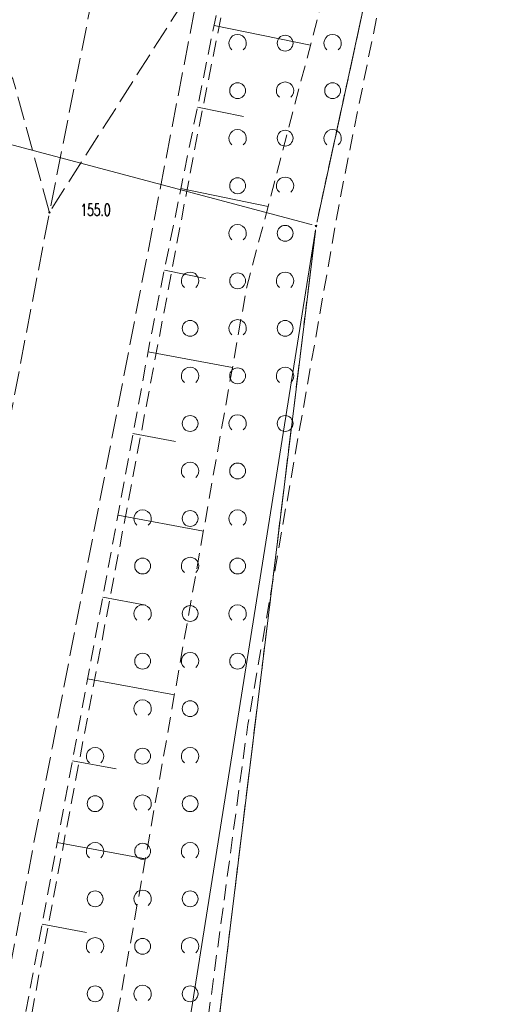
# Model space of a CAD drawing. Header units: metres. Extents: x 6434458 to 6462360, y 5631591 to 5655284.
# Tile 15 of 34: x 6443597 to 6443629, y 5639083 to 5639145. Entities that reach past the tile are written whole.
import ezdxf
from ezdxf.enums import TextEntityAlignment as Align

# ---------------------------------------------------------------- set-up
doc = ezdxf.new("R2010")
doc.units = ezdxf.units.M
doc.set_wipeout_variables(frame=1)
for name, pattern in [('L_0_02', [0]), ('L_0_03', [1, 0.5, -0.5]), ('L_0_04', [1.5, 1, -0.5]), ('L_0_06', [2, 1.5, -0.5])]:
    doc.linetypes.add(name, pattern=pattern)
doc.layers.get('0').update_dxf_attribs({"linetype": 'CONTINUOUS', "lineweight": 18})
doc.layers.get('Defpoints').update_dxf_attribs({"linetype": 'CONTINUOUS'})
for name, color, linetype, lineweight in [('EGB_DzialkaEwidencyjna', 7, 'L_0_02', 18), ('EGB_KonturKlasyfikacyjny', 96, 'L_0_06', 18), ('EGB_KonturUzytkuGruntowego', 96, 'L_0_03', 18), ('EGB_PunktGraniczny', 7, 'CONTINUOUS', 18), ('EL- OPISY_RURY', 192, 'CONTINUOUS', 13), ('KR_ObiektKarto', 7, 'CONTINUOUS', 18), ('OT_Komunikacja', 7, 'CONTINUOUS', 18), ('OT_Rzedna', 7, 'CONTINUOUS', 18), ('OT_Skarpa', 7, 'CONTINUOUS', 18), ('OT_ZagospodarowanieTerenu', 7, 'CONTINUOUS', 18)]:
    doc.layers.add(name, color=color, linetype=linetype, lineweight=lineweight)
doc.styles.add('GW_OPISY', font='romans.shx', dxfattribs={"width": 0.85})
doc.styles.get("Standard").update_dxf_attribs({"font": 'simplex.shx'})
doc.dimstyles.new('GW_WYMIAR', dxfattribs={"dimtxt": 1, "dimasz": 0.8, "dimexe": 0.2, "dimexo": 0.3, "dimgap": 0.3, "dimtad": 1, "dimtxsty": 'GW_OPISY', "dimcen": 2.5, "dimclrd": 256, "dimclre": 256, "dimadec": 0, "dimazin": 0, "dimtfac": 1, "dimtmove": 0, "dimatfit": 3, "dimfxl": 1, "dimtfill": 1, "dimtfillclr": 2, "dimlwd": -1, "dimlwe": 18, "dimarcsym": 0})

# ---------------------------------------------------------------- blocks, each defined once
blk = doc.blocks.new('L_0_02_2')
at = {"color": 0}
blk.add_point((0, 0), dxfattribs=at)
blk = doc.blocks.new('L_0_02_1')
at = {"color": 0}
blk.add_point((0, 0), dxfattribs=at)
blk = doc.blocks.new('OTZZ_2')
at = {"color": 0, "linetype": 'Continuous', "lineweight": 18}
blk.add_circle((0, 0), 1, dxfattribs=at)
blk = doc.blocks.new('OTZK_1')
at = {"color": 0, "linetype": 'Continuous', "lineweight": 18}
blk.add_arc((0, 0), 1.1, 311.1859, 228.8141, dxfattribs=at)
blk = doc.blocks.new('EGPG_N')
at = {"color": 0, "linetype": 'Continuous', "lineweight": 13}
blk.add_wipeout([(0, -0.5), (0.25, -0.43), (0.43, -0.25), (0.5, 0), (0.43, 0.25), (0.25, 0.43), (0, 0.5), (-0.25, 0.43), (-0.43, 0.25), (-0.5, 0), (-0.43, -0.25), (-0.25, -0.43)], dxfattribs=at)
at = {"linetype": 'Continuous', "lineweight": 13}
blk.add_hatch(color=0, dxfattribs=at).paths.add_polyline_path([(0, -0.1, 1), (0, 0.1, 1)])
at = {"color": 0, "linetype": 'Continuous', "lineweight": 13}
blk.add_circle((0, 0), 0.1, dxfattribs=at)
blk = doc.blocks.new('OTRN')
at = {"linetype": 'Continuous', "lineweight": 13}
blk.add_hatch(color=0, dxfattribs=at).paths.add_polyline_path([(0, -0.09, 1), (0, 0.09, 1)])
at = {"color": 0, "linetype": 'Continuous', "lineweight": 13}
blk.add_circle((0, 0), 0.0906, dxfattribs=at)
blk = doc.blocks.new('*D45')
at = {"layer": 'Defpoints', "color": 0, "transparency": 16777216}
for p in [(6443588.655, 5639163.732), (6443582.956, 5639143.339)]:
    blk.add_point(p, dxfattribs=at)
at = {"layer": 'EL- OPISY_RURY', "lineweight": 18, "transparency": 16777216}
for p, q in [((6443588.944, 5639163.651), (6443597.728, 5639161.197)), ((6443583.245, 5639143.259), (6443592.029, 5639140.804))]:
    blk.add_line(p, q, dxfattribs=at)
at = {"layer": 'EL- OPISY_RURY', "transparency": 16777216}
blk.add_line((6443597.32, 5639160.48), (6443592.052, 5639141.628), dxfattribs=at)
for points in [[(6443597.192, 5639160.516), (6443597.449, 5639160.444), (6443597.536, 5639161.25)], [(6443591.924, 5639141.664), (6443592.181, 5639141.592), (6443591.837, 5639140.858)]]:
    blk.add_solid(points, dxfattribs=at)
at = {"layer": 'EL- OPISY_RURY', "color": 0, "transparency": 16777216, "insert": (6443593.113, 5639151.494), "char_height": 1, "attachment_point": 5, "rotation": 74.38667, "style": 'GW_OPISY', "bg_fill": 3, "box_fill_scale": 1.1, "bg_fill_color": 256, "bg_fill_true_color": 13158600, "bg_fill_transparency": 0}
blk.add_mtext('proj. rura osłonowa SRS%%c160mm, \\PL=22m', dxfattribs=at)
at = {"layer": 'Defpoints', "color": 0, "transparency": 16777216}
blk.add_point((6443591.837, 5639140.858), dxfattribs=at)

msp = doc.modelspace()

# ---------------------------------------------------------------- linework, layer by layer
at = {"layer": 'EGB_DzialkaEwidencyjna', "linetype": 'CONTINUOUS', "lineweight": 18}
for p, q in [((6443616.2, 5639132.18), (6443632.14, 5639205.47)), ((6443590.05, 5639139.14), (6443616.2, 5639132.18)), ((6443616.2, 5639132.18), (6443587.4, 5638951.4)), ((6443587.4, 5638951.4), (6443616.2, 5639132.18)), ((6443616.2, 5639132.18), (6443607.59, 5639061.84)), ((6443607.59, 5639061.84), (6443616.2, 5639132.18))]:
    msp.add_line(p, q, dxfattribs=at)
at = {"layer": 'EGB_KonturKlasyfikacyjny', "color": 82, "linetype": 'L_0_06', "lineweight": 18, "flags": 128}
msp.add_lwpolyline([(6443616.2, 5639132.18), (6443632.14, 5639205.47), (6443695.83, 5639191.76), (6443736.6, 5639182.65), (6443753.61, 5639178.86), (6443696.66, 5639134.84), (6443759.82, 5639053.87), (6443913.11, 5639008.96), (6443931.4, 5638974.69), (6443953.54, 5639043.79), (6443977.28, 5638950.26), (6444054.75, 5638927.18), (6444047.29, 5638898.77), (6444038.99, 5638868.48), (6444016.08, 5638793.06), (6443976.43, 5638806.2), (6443963.31, 5638764.72), (6443939.13, 5638781.18), (6443881.03, 5638820.85), (6443817.59, 5638862.75), (6443759.45, 5638901.15), (6443701.55, 5638935.78), (6443683.05, 5638947.72), (6443674.72, 5638952.38), (6443652.8, 5638984.07), (6443611.25, 5639043.89), (6443607.59, 5639061.84)], close=True, dxfattribs=at)
at = {"layer": 'EGB_KonturUzytkuGruntowego', "color": 96, "linetype": 'L_0_03', "lineweight": 18, "flags": 128}
for points in [[(6443616.2, 5639132.18), (6443632.14, 5639205.47), (6443695.83, 5639191.76), (6443736.6, 5639182.65), (6443753.61, 5639178.86), (6443696.66, 5639134.84), (6443759.82, 5639053.87), (6443913.11, 5639008.96), (6443931.4, 5638974.69), (6443953.54, 5639043.79), (6443977.28, 5638950.26), (6444054.75, 5638927.18), (6444047.29, 5638898.77), (6444038.99, 5638868.48), (6444016.08, 5638793.06), (6443976.43, 5638806.2), (6443963.31, 5638764.72), (6443939.13, 5638781.18), (6443881.03, 5638820.85), (6443817.59, 5638862.75), (6443759.45, 5638901.15), (6443701.55, 5638935.78), (6443683.05, 5638947.72), (6443674.72, 5638952.38), (6443652.8, 5638984.07), (6443611.25, 5639043.89), (6443607.59, 5639061.84)], [(6443607.59, 5639061.84), (6443611.25, 5639043.89), (6443616.62, 5639033.01), (6443626.36, 5639017.57), (6443652, 5638980.2), (6443674.72, 5638952.38), (6443683.05, 5638947.72), (6443701.55, 5638935.78), (6443759.45, 5638901.15), (6443817.59, 5638862.75), (6443881.03, 5638820.85), (6443939.13, 5638781.18), (6443963.31, 5638764.72), (6443999.9, 5638739.81), (6444016.08, 5638793.06), (6444038.99, 5638868.48), (6444047.29, 5638898.77), (6444054.75, 5638927.18), (6444094.07, 5639068.78), (6444102.68, 5639099.78), (6444053.63, 5639111.7), (6444014.49, 5639121.21), (6443952.29, 5639134.57), (6443882.88, 5639150.76), (6443817.74, 5639165.77), (6443756.31, 5639178.26), (6443753.61, 5639178.86), (6443736.6, 5639182.65), (6443695.83, 5639191.76), (6443632.14, 5639205.47), (6443616.2, 5639132.18)]]:
    msp.add_lwpolyline(points, close=True, dxfattribs=at)
at = {"layer": 'EGB_PunktGraniczny'}
msp.add_point((6443616.2, 5639132.18), dxfattribs=at)
at = {"layer": 'KR_ObiektKarto', "linetype": 'Continuous', "lineweight": 18, "flags": 128}
for points in [[(6443609.756, 5639144.824), (6443615.846, 5639143.586)], [(6443608.71, 5639139.679), (6443611.609, 5639139.09)], [(6443607.665, 5639134.535), (6443613.168, 5639133.416)], [(6443606.619, 5639129.39), (6443609.224, 5639128.86)], [(6443605.595, 5639124.241), (6443610.92, 5639123.254)], [(6443604.639, 5639119.078), (6443607.321, 5639118.581)], [(6443603.682, 5639113.916), (6443609.087, 5639112.915)], [(6443602.726, 5639108.754), (6443605.448, 5639108.25)], [(6443601.769, 5639103.592), (6443607.254, 5639102.576)], [(6443600.812, 5639098.43), (6443603.575, 5639097.918)], [(6443599.856, 5639093.268), (6443605.421, 5639092.237)], [(6443598.899, 5639088.106), (6443601.7, 5639087.587)]]:
    msp.add_lwpolyline(points, dxfattribs=at)
at = {"layer": 'OT_Komunikacja', "color": 7, "linetype": 'L_0_06', "lineweight": 18, "flags": 128}
for points in [[(6443609.92, 5639185.18), (6443609.51, 5639186.44), (6443608.96, 5639187.84), (6443608.33, 5639189.26), (6443607.3, 5639191.28), (6443606.09, 5639193.2), (6443605.25, 5639194.48), (6443604.3, 5639195.7), (6443602.64, 5639197.28), (6443601.43, 5639198.26), (6443599.47, 5639199.46), (6443597.98, 5639200.09), (6443586.86, 5639202.75), (6443584.58, 5639203.12), (6443583.06, 5639203.26), (6443581.54, 5639203.19), (6443580, 5639202.97), (6443577.77, 5639202.36), (6443576.36, 5639201.83), (6443574.99, 5639201.11), (6443573.14, 5639199.72), (6443571.99, 5639198.68), (6443570.56, 5639196.9), (6443569.37, 5639194.9), (6443568.84, 5639193.47), (6443568.39, 5639191.98), (6443564.77, 5639177.07), (6443564.57, 5639175.59), (6443564.58, 5639174.07), (6443564.72, 5639172.53), (6443565.05, 5639171.02), (6443565.52, 5639169.55), (6443566.14, 5639168.13), (6443566.92, 5639166.77), (6443567.8, 5639165.54), (6443568.81, 5639164.37), (6443569.92, 5639163.33), (6443571.21, 5639162.46), (6443572.52, 5639161.63), (6443573.89, 5639161.02), (6443575.37, 5639160.55), (6443587.25, 5639157.76), (6443588.76, 5639157.58), (6443590.26, 5639157.45), (6443591.78, 5639157.54), (6443593.29, 5639157.81), (6443594.77, 5639158.28), (6443596.2, 5639158.82), (6443597.57, 5639159.53), (6443598.88, 5639160.42), (6443600.02, 5639161.39), (6443601.09, 5639162.46), (6443602.64, 5639164.1), (6443604.4, 5639166.14), (6443606.36, 5639168.65), (6443606.46, 5639168.64), (6443599.36, 5639133.03), (6443597.06, 5639141.46), (6443593.1, 5639147.63), (6443587.49, 5639150.83), (6443550.76, 5639159.21), (6443551.43, 5639161.99), (6443546.94, 5639163.05), (6443546.6, 5639161.5), (6443537, 5639163.24), (6443535.13, 5639166.3), (6443535.6, 5639168.58), (6443538.26, 5639179.99), (6443541.27, 5639179.33), (6443541.61, 5639179.27), (6443541.95, 5639179.25), (6443542.29, 5639179.27), (6443542.63, 5639179.33), (6443542.95, 5639179.43), (6443543.27, 5639179.56), (6443543.57, 5639179.72), (6443543.85, 5639179.92), (6443544.1, 5639180.15), (6443544.33, 5639180.4), (6443544.53, 5639180.68), (6443544.69, 5639180.98), (6443544.83, 5639181.29), (6443544.92, 5639181.62), (6443552.88, 5639217.26), (6443553.89, 5639217.12), (6443557.25, 5639216.34), (6443597.68, 5639206.87), (6443599.19, 5639206.66), (6443600.72, 5639206.53), (6443602.28, 5639206.56), (6443603.8, 5639206.78), (6443605.32, 5639207.15), (6443606.74, 5639207.66), (6443608.16, 5639208.32), (6443609.5, 5639209.01), (6443611.47, 5639210.23), (6443612.68, 5639211.15), (6443613.87, 5639212.15), (6443614.89, 5639213.29), (6443615.8, 5639214.56), (6443616.81, 5639216.28), (6443617.04, 5639216.68), (6443609.98, 5639184.99)], [(6443597.23, 5639014.66), (6443593.64, 5639020.53), (6443587.28, 5639033.26), (6443580.69, 5639035.01), (6443589.5, 5639081.53), (6443599.36, 5639133.03), (6443608.98, 5639148.13), (6443599.55, 5639099.33), (6443594.03, 5639070.54), (6443593.23, 5639064.34), (6443592.42, 5639044.74), (6443596.84, 5639034.25), (6443606.49, 5639019.92)]]:
    msp.add_lwpolyline(points, close=True, dxfattribs=at)
at = {"layer": 'OT_Skarpa', "color": 7, "linetype": 'L_0_04', "lineweight": 18, "flags": 128}
msp.add_lwpolyline([(6443734.64, 5638867.35), (6443743.79, 5638856.28), (6443752.96, 5638841.58), (6443731.07, 5638868.06), (6443703.17, 5638902.21), (6443657.46, 5638958.73), (6443615.25, 5639009.69), (6443610.43, 5639015.95), (6443605.18, 5639024.28), (6443599.57, 5639035.88), (6443595.39, 5639055.02), (6443595.72, 5639070.95), (6443605.84, 5639125.56), (6443614.59, 5639168.6), (6443619.77, 5639194.09), (6443630.55, 5639205.02), (6443616.54, 5639146.22), (6443611.8, 5639128.22), (6443604.64, 5639087.83), (6443601.17, 5639068.86), (6443602.95, 5639050.91), (6443606, 5639036.82), (6443620.99, 5639014.37), (6443640.32, 5638990.91), (6443668.71, 5638953.6), (6443689.88, 5638925.59), (6443707.78, 5638902.08)], close=True, dxfattribs=at)
at = {"layer": 'OT_ZagospodarowanieTerenu', "color": 7, "linetype": 'L_0_04', "lineweight": 18, "flags": 128}
msp.add_lwpolyline([(6443718.93, 5638879.98), (6443708.94, 5638889.59), (6443701.07, 5638897), (6443693.88, 5638905.04), (6443692.78, 5638910.41), (6443671.52, 5638937.8), (6443666.45, 5638946.21), (6443656.61, 5638958.54), (6443649.72, 5638964.32), (6443647.62, 5638966.83), (6443632.06, 5638986.06), (6443629.22, 5638989.57), (6443613.76, 5639009.14), (6443596.84, 5639034.25), (6443592.42, 5639044.74), (6443594.78, 5639064), (6443599.6, 5639089.7), (6443608.63, 5639137.52), (6443615.61, 5639172.53), (6443620.25, 5639193.83), (6443632.64, 5639204.54), (6443625.48, 5639172.35), (6443617.72, 5639133.92), (6443611.89, 5639100.71), (6443608.58, 5639076.23), (6443608.94, 5639054.39), (6443612.13, 5639038.69), (6443686.01, 5638935.87), (6443711.45, 5638913.37), (6443745.87, 5638891.53), (6443745.63, 5638865.42), (6443742.14, 5638856.15), (6443737.36, 5638857.13)], close=True, dxfattribs=at)

# ---------------------------------------------------------------- block references
at = {"layer": 'EGB_DzialkaEwidencyjna', "color": 7, "linetype": 'Continuous', "xscale": 0.5, "yscale": 0.5, "zscale": 0.5}
for name, rotation in [('L_0_02_2', 77.73000000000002), ('L_0_02_1', 165.1), ('L_0_02_2', 165.1), ('L_0_02_1', 260.95), ('L_0_02_2', 260.95), ('L_0_02_1', 263.02), ('L_0_02_2', 263.02), ('L_0_02_1', 77.73000000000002)]:
    msp.add_blockref(name, (6443616.2, 5639132.18), dxfattribs=dict(at, rotation=rotation))
at = {"layer": 'KR_ObiektKarto', "linetype": 'Continuous', "xscale": 0.5, "yscale": 0.5, "zscale": 0.5}
for name, p in [('OTZK_1', (6443611.245, 5639143.715)), ('OTZZ_2', (6443614.245, 5639143.715)), ('OTZK_1', (6443617.245, 5639143.715)), ('OTZZ_2', (6443611.245, 5639140.715)), ('OTZK_1', (6443614.245, 5639140.715)), ('OTZZ_2', (6443617.245, 5639140.715)), ('OTZK_1', (6443611.245, 5639137.715)), ('OTZZ_2', (6443614.245, 5639137.715)), ('OTZK_1', (6443617.245, 5639137.715)), ('OTZZ_2', (6443611.245, 5639134.715)), ('OTZK_1', (6443614.245, 5639134.715)), ('OTZK_1', (6443611.245, 5639131.715)), ('OTZZ_2', (6443614.245, 5639131.715)), ('OTZK_1', (6443608.245, 5639128.715)), ('OTZZ_2', (6443611.245, 5639128.715)), ('OTZK_1', (6443614.245, 5639128.715)), ('OTZK_1', (6443611.245, 5639125.715)), ('OTZZ_2', (6443608.245, 5639125.715)), ('OTZZ_2', (6443614.245, 5639125.715)), ('OTZK_1', (6443608.245, 5639122.715)), ('OTZZ_2', (6443611.245, 5639122.715)), ('OTZK_1', (6443614.245, 5639122.715)), ('OTZZ_2', (6443608.245, 5639119.715)), ('OTZK_1', (6443611.245, 5639119.715)), ('OTZZ_2', (6443614.245, 5639119.715)), ('OTZK_1', (6443608.245, 5639116.715)), ('OTZZ_2', (6443611.245, 5639116.715)), ('OTZK_1', (6443605.245, 5639113.715)), ('OTZZ_2', (6443608.245, 5639113.715)), ('OTZK_1', (6443611.245, 5639113.715)), ('OTZZ_2', (6443605.245, 5639110.715)), ('OTZK_1', (6443608.245, 5639110.715)), ('OTZZ_2', (6443611.245, 5639110.715)), ('OTZK_1', (6443605.245, 5639107.715)), ('OTZK_1', (6443611.245, 5639107.715)), ('OTZZ_2', (6443608.245, 5639107.715)), ('OTZZ_2', (6443605.245, 5639104.715)), ('OTZK_1', (6443608.245, 5639104.715)), ('OTZZ_2', (6443611.245, 5639104.715)), ('OTZK_1', (6443605.245, 5639101.715)), ('OTZZ_2', (6443608.245, 5639101.715)), ('OTZK_1', (6443602.245, 5639098.715)), ('OTZZ_2', (6443605.245, 5639098.715)), ('OTZK_1', (6443608.245, 5639098.715)), ('OTZZ_2', (6443602.245, 5639095.715)), ('OTZK_1', (6443605.245, 5639095.715)), ('OTZZ_2', (6443608.245, 5639095.715)), ('OTZK_1', (6443602.245, 5639092.715)), ('OTZZ_2', (6443605.245, 5639092.715)), ('OTZK_1', (6443608.245, 5639092.715)), ('OTZK_1', (6443605.245, 5639089.715)), ('OTZZ_2', (6443602.245, 5639089.715)), ('OTZZ_2', (6443608.245, 5639089.715)), ('OTZK_1', (6443602.245, 5639086.715)), ('OTZZ_2', (6443605.245, 5639086.715)), ('OTZK_1', (6443608.245, 5639086.715)), ('OTZZ_2', (6443602.245, 5639083.715)), ('OTZK_1', (6443605.245, 5639083.715)), ('OTZZ_2', (6443608.245, 5639083.715))]:
    msp.add_blockref(name, p, dxfattribs=at)
at = {"layer": 'OT_Rzedna', "linetype": 'Continuous', "xscale": 0.5, "yscale": 0.5, "zscale": 0.5}
msp.add_blockref('OTRN', (6443599.36, 5639133.03), dxfattribs=at)

# ---------------------------------------------------------------- texts
at = {"layer": 'OT_Rzedna', "color": 7, "lineweight": 15, "width": 0.66}
msp.add_text('155.0', height=0.75, dxfattribs=at).set_placement((6443601.32, 5639132.59), align=Align.BOTTOM_LEFT)

# ---------------------------------------------------------------- next in the draw order: block references
at = {"layer": 'EGB_PunktGraniczny', "linetype": 'Continuous', "xscale": 0.5, "yscale": 0.5, "zscale": 0.5}
msp.add_blockref('EGPG_N', (6443616.2, 5639132.18), dxfattribs=at)

# ---------------------------------------------------------------- next in the draw order: dimensions: what is measured, and where the dimension line sits
at = {"layer": 'EL- OPISY_RURY'}
dim = msp.add_linear_dim(base=(6443591.837, 5639140.858), p1=(6443588.655, 5639163.732), p2=(6443582.956, 5639143.339), angle=254.38667, text='proj. rura osłonowa SRS%%c160mm, \\PL=22m', dimstyle='GW_WYMIAR', override={"dimtxsty": 'GW_OPISY'}, dxfattribs=at)
dim.commit()
dim.dimension.update_dxf_attribs({"geometry": '*D45', "text_midpoint": (6443594.686, 5639151.054), "dimtype": 161})

doc.saveas('drawing.dxf')
